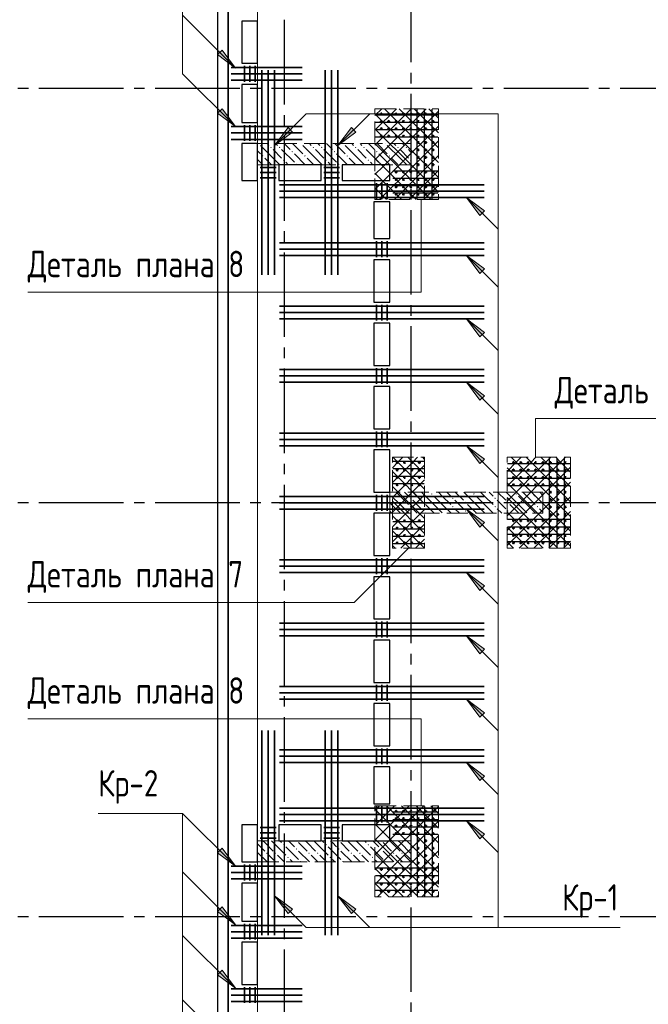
# Model space of a CAD drawing. Header units: millimetres. Extents: x 0 to 43617, y 0 to 59400.
# Tile 25 of 31: x 5422 to 11371, y 41503 to 50823. Entities that reach past the tile are written whole.
import ezdxf

# ---------------------------------------------------------------- set-up
doc = ezdxf.new("R2010")
doc.units = ezdxf.units.MM
doc.linetypes.add('______2', pattern=[270, 200, -70])
doc.linetypes.add('______5', pattern=[1100, 800, -100, 100, -100])
for name, color, linetype, lineweight in [('S1 Стержни арматуры фон', 7, 'Continuous', 25), ('Standard', 7, 'Continuous', 25), ('Вспомогательная арматура', 7, 'Continuous', 25), ('ЖБ Пилон', 180, 'Continuous', 25), ('Оси', 40, '______5', 18), ('Позиционная метка номер позиции', 7, 'Continuous', 13), ('Поперечная арматура', 7, 'Continuous', 25), ('Поперечное армирование AW фон', 7, 'Continuous', 25), ('Примечания', 7, 'Continuous', 25)]:
    doc.layers.add(name, color=color, linetype=linetype, lineweight=lineweight)
doc.layers.add('ЖБ Перекрытие верхний уровень', color=7, linetype='Continuous', lineweight=25, true_color=0xe0e0ff)
doc.styles.add('GOST 2.304-81', font='txt')

msp = doc.modelspace()

# ---------------------------------------------------------------- hatches: boundary and pattern name
at = {"layer": 'ЖБ Пилон', "linetype": 'Continuous', "lineweight": 18, "transparency": 33554687}
for points in [[(7684.3, 49650), (7681, 49646.6), (7677.6, 49650)], [(7794.5, 49613.1), (7801, 49619.6), (7807.5, 49613.1), (7801, 49606.6)], [(7874.5, 49613.1), (7881, 49619.6), (7887.5, 49613.1), (7881, 49606.6)], [(8084.3, 49650), (8081, 49646.6), (8077.6, 49650)], [(8194.5, 49613.1), (8201, 49619.6), (8207.5, 49613.1), (8201, 49606.6)], [(8274.5, 49613.1), (8281, 49619.6), (8287.5, 49613.1), (8281, 49606.6)], [(8484.3, 49650), (8481, 49646.6), (8477.6, 49650)], [(8594.5, 49613.1), (8601, 49619.6), (8607.5, 49613.1), (8601, 49606.6)], [(8674.5, 49613.1), (8681, 49619.6), (8687.5, 49613.1), (8681, 49606.6)], [(8884.3, 49650), (8881, 49646.6), (8877.6, 49650)], [(8994.5, 49613.1), (9001, 49619.6), (9007.5, 49613.1), (9001, 49606.6)], [(9074.5, 49613.1), (9081, 49619.6), (9087.5, 49613.1), (9081, 49606.6)], [(7714.5, 49533.1), (7721, 49539.6), (7727.5, 49533.1), (7721, 49526.6)], [(7914.5, 49493.1), (7921, 49499.6), (7927.5, 49493.1), (7921, 49486.6)], [(7994.5, 49573.1), (8001, 49579.6), (8007.5, 49573.1), (8001, 49566.6)], [(8114.5, 49533.1), (8121, 49539.6), (8127.5, 49533.1), (8121, 49526.6)], [(8314.5, 49493.1), (8321, 49499.6), (8327.5, 49493.1), (8321, 49486.6)], [(8394.5, 49573.1), (8401, 49579.6), (8407.5, 49573.1), (8401, 49566.6)], [(8514.5, 49533.1), (8521, 49539.6), (8527.5, 49533.1), (8521, 49526.6)], [(8714.5, 49493.1), (8721, 49499.6), (8727.5, 49493.1), (8721, 49486.6)], [(8794.5, 49573.1), (8801, 49579.6), (8807.5, 49573.1), (8801, 49566.6)], [(8914.5, 49533.1), (8921, 49539.6), (8927.5, 49533.1), (8921, 49526.6)], [(9114.5, 49493.1), (9121, 49499.6), (9124, 49496.6), (9124, 49489.7), (9121, 49486.6)], [(8034.5, 49453.1), (8041, 49459.6), (8047.4, 49453.1), (8044.3, 49450), (8037.6, 49450)], [(8434.5, 49453.1), (8441, 49459.6), (8447.4, 49453.1), (8444.3, 49450), (8437.6, 49450)], [(8834.5, 49453.1), (8841, 49459.6), (8847.4, 49453.1), (8844.3, 49450), (8837.6, 49450)], [(8924, 46336.6), (8927.5, 46333.1), (8924, 46329.7)], [(9314.5, 46333.1), (9321, 46339.6), (9327.5, 46333.1), (9321, 46326.6)], [(9714.5, 46333.1), (9721, 46339.6), (9727.5, 46333.1), (9721, 46326.6)], [(10114.5, 46333.1), (10121, 46339.6), (10127.5, 46333.1), (10121, 46326.6)], [(9114.5, 46293.1), (9121, 46299.6), (9127.5, 46293.1), (9121, 46286.6)], [(9234.5, 46253.1), (9241, 46259.6), (9247.4, 46253.1), (9241, 46246.6)], [(9514.5, 46293.1), (9521, 46299.6), (9527.5, 46293.1), (9521, 46286.6)], [(9634.5, 46253.1), (9641, 46259.6), (9647.4, 46253.1), (9641, 46246.6)], [(9914.5, 46293.1), (9921, 46299.6), (9927.5, 46293.1), (9921, 46286.6)], [(10034.5, 46253.1), (10041, 46259.6), (10047.4, 46253.1), (10041, 46246.6)], [(10314.5, 46293.1), (10321, 46299.6), (10327.5, 46293.1), (10321, 46286.6)], [(9114.5, 46213.1), (9121, 46219.6), (9127.5, 46213.1), (9121, 46206.6)], [(9234.5, 46173.1), (9241, 46179.6), (9247.4, 46173.1), (9241, 46166.6)], [(9514.5, 46213.1), (9521, 46219.6), (9527.5, 46213.1), (9521, 46206.6)], [(9634.5, 46173.1), (9641, 46179.6), (9647.4, 46173.1), (9641, 46166.6)], [(9914.5, 46213.1), (9921, 46219.6), (9927.5, 46213.1), (9921, 46206.6)], [(10034.5, 46173.1), (10041, 46179.6), (10047.4, 46173.1), (10041, 46166.6)], [(10314.5, 46213.1), (10321, 46219.6), (10327.5, 46213.1), (10321, 46206.6)], [(7914.5, 43013.1), (7921, 43019.6), (7927.5, 43013.1), (7921, 43006.6)], [(8034.5, 42973.1), (8041, 42979.6), (8047.4, 42973.1), (8041, 42966.6)], [(8044.3, 43050), (8041, 43046.6), (8037.6, 43050)], [(8314.5, 43013.1), (8321, 43019.6), (8327.5, 43013.1), (8321, 43006.6)], [(8434.5, 42973.1), (8441, 42979.6), (8447.4, 42973.1), (8441, 42966.6)], [(8444.3, 43050), (8441, 43046.6), (8437.6, 43050)], [(8714.5, 43013.1), (8721, 43019.6), (8727.5, 43013.1), (8721, 43006.6)], [(8834.5, 42973.1), (8841, 42979.6), (8847.4, 42973.1), (8841, 42966.6)], [(8844.3, 43050), (8841, 43046.6), (8837.6, 43050)], [(9114.5, 43013.1), (9121, 43019.6), (9124, 43016.6), (9124, 43009.7), (9121, 43006.6)], [(7754.5, 42933.1), (7760.9, 42939.6), (7767.4, 42933.1), (7760.9, 42926.6)], [(7834.5, 42933.1), (7841, 42939.6), (7847.4, 42933.1), (7841, 42926.6)], [(7954.5, 42893.1), (7960.9, 42899.6), (7967.4, 42893.1), (7960.9, 42886.6)], [(8154.5, 42933.1), (8160.9, 42939.6), (8167.4, 42933.1), (8160.9, 42926.6)], [(8234.5, 42933.1), (8241, 42939.6), (8247.4, 42933.1), (8241, 42926.6)], [(8354.5, 42893.1), (8360.9, 42899.6), (8367.4, 42893.1), (8360.9, 42886.6)], [(8554.5, 42933.1), (8560.9, 42939.6), (8567.4, 42933.1), (8560.9, 42926.6)], [(8634.5, 42933.1), (8641, 42939.6), (8647.4, 42933.1), (8641, 42926.6)], [(8754.5, 42893.1), (8760.9, 42899.6), (8767.4, 42893.1), (8760.9, 42886.6)], [(8954.5, 42933.1), (8960.9, 42939.6), (8967.4, 42933.1), (8960.9, 42926.6)], [(9034.5, 42933.1), (9041, 42939.6), (9047.4, 42933.1), (9041, 42926.6)], [(7674.5, 42853.1), (7681, 42859.6), (7687.5, 42853.1), (7684.3, 42850), (7677.6, 42850)], [(8074.5, 42853.1), (8081, 42859.6), (8087.5, 42853.1), (8084.3, 42850), (8077.6, 42850)], [(8474.5, 42853.1), (8481, 42859.6), (8487.5, 42853.1), (8484.3, 42850), (8477.6, 42850)], [(8874.5, 42853.1), (8881, 42859.6), (8887.5, 42853.1), (8884.3, 42850), (8877.6, 42850)]]:
    msp.add_hatch(color=7, dxfattribs=at).paths.add_polyline_path(points, flags=16)
at = {"layer": 'Позиционная метка номер позиции', "linetype": 'Continuous', "lineweight": 13, "transparency": 33554687}
for points in [[(7336.9, 50534.7), (7464.2, 50365), (7294.5, 50492.3)], [(7336.9, 49979.7), (7464.2, 49810), (7294.5, 49937.3)], [(7336.9, 49979.7), (7464.2, 49810), (7294.5, 49937.3)], [(8003.7, 49758.8), (7834, 49631.5), (7961.3, 49801.2)], [(8003.7, 49758.8), (7834, 49631.5), (7961.3, 49801.2)], [(8603.7, 49758.8), (8434, 49631.5), (8561.3, 49801.2)], [(9777.8, 48970.3), (9650.5, 49140), (9820.2, 49012.7)], [(9777.8, 48420.3), (9650.5, 48590), (9820.2, 48462.7)], [(9777.8, 47820.3), (9650.5, 47990), (9820.2, 47862.7)], [(9777.8, 47220.3), (9650.5, 47390), (9820.2, 47262.7)], [(9777.8, 46620.3), (9650.5, 46790), (9820.2, 46662.7)], [(9777.8, 46020.3), (9650.5, 46190), (9820.2, 46062.7)], [(9777.8, 45420.3), (9650.5, 45590), (9820.2, 45462.7)], [(9777.8, 44820.3), (9650.5, 44990), (9820.2, 44862.7)], [(9777.8, 44220.3), (9650.5, 44390), (9820.2, 44262.7)], [(9777.8, 43620.3), (9650.5, 43790), (9820.2, 43662.7)], [(9777.8, 43070.3), (9650.5, 43240), (9820.2, 43112.7)], [(9777.8, 43070.3), (9650.5, 43240), (9820.2, 43112.7)], [(7336.9, 42979.7), (7464.2, 42810), (7294.5, 42937.3)], [(7961.3, 42360.5), (7834, 42530.2), (8003.7, 42402.9)], [(7961.3, 42360.5), (7834, 42530.2), (8003.7, 42402.9)], [(8561.3, 42360.5), (8434, 42530.2), (8603.7, 42402.9)], [(7336.9, 42424.7), (7464.2, 42255), (7294.5, 42382.3)], [(7336.9, 41824.7), (7464.2, 41655), (7294.5, 41782.3)]]:
    msp.add_hatch(color=7, dxfattribs=at).paths.add_polyline_path(points, flags=16)

# ---------------------------------------------------------------- linework, layer by layer
at = {"layer": 'S1 Стержни арматуры фон', "color": 7, "linetype": 'Continuous', "lineweight": 35, "transparency": 33554687}
for p, q in [((7424.1, 50370), (8096.1, 50370)), ((7714, 50344), (7714, 48406)), ((7714, 50344), (7714, 48406)), ((7774, 50344), (7774, 48406)), ((7774, 50344), (7774, 48406)), ((7834, 50344), (7834, 48406)), ((7834, 50344), (7834, 48406)), ((8314, 50344), (8314, 48406)), ((8314, 50344), (8314, 48406)), ((8374, 50344), (8374, 48406)), ((8374, 50344), (8374, 48406)), ((8434, 50344), (8434, 48406)), ((8434, 50344), (8434, 48406)), ((7424.1, 50310), (8096.1, 50310)), ((7424.1, 50250), (8096.1, 50250)), ((7424.1, 49810), (8096.1, 49810)), ((7424.1, 49750), (8096.1, 49750)), ((7424.1, 49690), (8096.1, 49690)), ((7880, 49260), (9818, 49260)), ((7880, 49260), (9818, 49260)), ((7880, 49200), (9818, 49200)), ((7880, 49200), (9818, 49200)), ((7880, 49140), (9818, 49140)), ((7880, 49140), (9818, 49140)), ((7880, 48710), (9818, 48710)), ((7880, 48710), (9818, 48710)), ((7880, 48650), (9818, 48650)), ((7880, 48650), (9818, 48650)), ((7880, 48590), (9818, 48590)), ((7880, 48590), (9818, 48590)), ((7880, 48110), (9818, 48110)), ((7880, 48110), (9818, 48110)), ((7880, 48050), (9818, 48050)), ((7880, 48050), (9818, 48050)), ((7880, 47990), (9818, 47990)), ((7880, 47990), (9818, 47990)), ((7880, 47510), (9818, 47510)), ((7880, 47510), (9818, 47510)), ((7880, 47450), (9818, 47450)), ((7880, 47450), (9818, 47450)), ((7880, 47390), (9818, 47390)), ((7880, 47390), (9818, 47390)), ((7880, 46910), (9818, 46910)), ((7880, 46910), (9818, 46910)), ((7880, 46850), (9818, 46850)), ((7880, 46850), (9818, 46850)), ((7880, 46790), (9818, 46790)), ((7880, 46790), (9818, 46790)), ((7880, 46310), (9818, 46310)), ((7880, 46310), (9818, 46310)), ((7880, 46250), (9818, 46250)), ((7880, 46250), (9818, 46250)), ((7880, 46190), (9818, 46190)), ((7880, 46190), (9818, 46190)), ((7880, 45710), (9818, 45710)), ((7880, 45710), (9818, 45710)), ((7880, 45650), (9818, 45650)), ((7880, 45650), (9818, 45650)), ((7880, 45590), (9818, 45590)), ((7880, 45590), (9818, 45590)), ((7880, 45110), (9818, 45110)), ((7880, 45110), (9818, 45110)), ((7880, 45050), (9818, 45050)), ((7880, 45050), (9818, 45050)), ((7880, 44990), (9818, 44990)), ((7880, 44990), (9818, 44990)), ((7880, 44510), (9818, 44510)), ((7880, 44510), (9818, 44510)), ((7880, 44450), (9818, 44450)), ((7880, 44450), (9818, 44450)), ((7880, 44390), (9818, 44390)), ((7880, 44390), (9818, 44390)), ((7714, 44094), (7714, 42156)), ((7714, 44094), (7714, 42156)), ((7774, 44094), (7774, 42156)), ((7774, 44094), (7774, 42156)), ((7834, 44094), (7834, 42156)), ((7834, 44094), (7834, 42156)), ((8314, 44094), (8314, 42156)), ((8314, 44094), (8314, 42156)), ((8374, 44094), (8374, 42156)), ((8374, 44094), (8374, 42156)), ((8434, 44094), (8434, 42156)), ((8434, 44094), (8434, 42156)), ((7880, 43910), (9818, 43910)), ((7880, 43910), (9818, 43910)), ((7880, 43850), (9818, 43850)), ((7880, 43850), (9818, 43850)), ((7880, 43790), (9818, 43790)), ((7880, 43790), (9818, 43790)), ((7880, 43360), (9818, 43360)), ((7880, 43360), (9818, 43360)), ((7880, 43300), (9818, 43300)), ((7880, 43300), (9818, 43300)), ((7880, 43240), (9818, 43240)), ((7880, 43240), (9818, 43240)), ((7424.1, 42810), (8096.1, 42810)), ((7424.1, 42750), (8096.1, 42750)), ((7424.1, 42690), (8096.1, 42690)), ((7424.1, 42250), (8096.1, 42250)), ((7424.1, 42190), (8096.1, 42190)), ((7424.1, 42130), (8096.1, 42130)), ((7424.1, 41650), (8096.1, 41650)), ((7424.1, 41590), (8096.1, 41590)), ((7424.1, 41530), (8096.1, 41530))]:
    msp.add_line(p, q, dxfattribs=at)
at = {"layer": 'Standard', "color": 7, "linetype": 'Continuous', "lineweight": 25, "transparency": 33554687}
for p, q in [((7394, 28680), (7394, 57220)), ((7524, 50810), (7524, 50410)), ((7674, 50810), (7524, 50810)), ((7674, 50410), (7674, 50810)), ((7524, 50410), (7674, 50410)), ((7524, 50210), (7524, 49850)), ((7674, 50210), (7524, 50210)), ((7674, 49850), (7674, 50210)), ((7524, 49850), (7674, 49850)), ((7524, 49650), (7524, 49300)), ((7674, 49650), (7524, 49650)), ((7674, 49300), (7674, 49650)), ((7874, 49450), (7874, 49300)), ((8274, 49450), (7874, 49450)), ((8274, 49300), (8274, 49450)), ((8474, 49450), (8474, 49300)), ((8924, 49450), (8474, 49450)), ((8924, 49300), (8924, 49450)), ((7524, 49300), (7674, 49300)), ((7874, 49300), (8274, 49300)), ((8474, 49300), (8924, 49300)), ((8774, 49100), (8774, 48750)), ((8924, 49100), (8774, 49100)), ((8924, 48750), (8924, 49100)), ((8774, 48750), (8924, 48750)), ((8774, 48550), (8774, 48150)), ((8924, 48550), (8774, 48550)), ((8924, 48150), (8924, 48550)), ((8774, 48150), (8924, 48150)), ((8774, 47950), (8774, 47550)), ((8924, 47950), (8774, 47950)), ((8924, 47550), (8924, 47950)), ((8774, 47550), (8924, 47550)), ((8774, 47350), (8774, 46950)), ((8924, 47350), (8774, 47350)), ((8924, 46950), (8924, 47350)), ((8774, 46950), (8924, 46950)), ((8774, 46750), (8774, 46350)), ((8924, 46750), (8774, 46750)), ((8924, 46350), (8924, 46750)), ((8774, 46350), (8924, 46350)), ((8774, 46150), (8774, 45750)), ((8924, 46150), (8774, 46150)), ((8924, 45750), (8924, 46150)), ((8774, 45750), (8924, 45750)), ((8774, 45550), (8774, 45150)), ((8924, 45550), (8774, 45550)), ((8924, 45150), (8924, 45550)), ((8774, 45150), (8924, 45150)), ((8774, 44950), (8774, 44550)), ((8924, 44950), (8774, 44950)), ((8924, 44550), (8924, 44950)), ((8774, 44550), (8924, 44550)), ((8774, 44350), (8774, 43950)), ((8924, 44350), (8774, 44350)), ((8924, 43950), (8924, 44350)), ((8774, 43950), (8924, 43950)), ((8774, 43750), (8774, 43400)), ((8924, 43750), (8774, 43750)), ((8924, 43400), (8924, 43750)), ((8774, 43400), (8924, 43400)), ((7524, 43200), (7524, 42850)), ((7674, 43200), (7524, 43200)), ((7674, 42850), (7674, 43200)), ((7874, 43200), (7874, 43050)), ((8274, 43200), (7874, 43200)), ((8274, 43050), (8274, 43200)), ((8474, 43200), (8474, 43050)), ((8924, 43200), (8474, 43200)), ((8924, 43050), (8924, 43200)), ((7874, 43050), (8274, 43050)), ((8474, 43050), (8924, 43050)), ((7524, 42850), (7674, 42850)), ((7524, 42650), (7524, 42290)), ((7674, 42650), (7524, 42650)), ((7674, 42290), (7674, 42650)), ((7524, 42290), (7674, 42290)), ((7524, 42090), (7524, 41690)), ((7674, 42090), (7524, 42090)), ((7674, 41690), (7674, 42090)), ((7524, 41690), (7674, 41690))]:
    msp.add_line(p, q, dxfattribs=at)
at = {"layer": 'Standard', "color": 254, "linetype": 'Continuous', "lineweight": 25, "true_color": 0xc4c4ff, "transparency": 33554687}
msp.add_lwpolyline([(7294, 10000), (33174, 10000), (33174, 57320), (7294, 57320), (7294, 10000)], dxfattribs=at)
at = {"layer": 'Standard', "color": 7, "linetype": 'Continuous', "lineweight": 25, "transparency": 33554687}
msp.add_lwpolyline([(7394, 10100), (33074, 10100), (33074, 57220), (7394, 57220), (7394, 10100)], dxfattribs=at)
at = {"layer": 'Standard', "color": 7, "linetype": 'Continuous', "lineweight": 13, "transparency": 33554687}
msp.add_lwpolyline([(7674, 10379.8), (33074, 10379.8), (33074, 57220), (7674, 57220), (7674, 10379.8)], dxfattribs=at)
at = {"layer": 'Вспомогательная арматура', "color": 7, "linetype": 'Continuous', "lineweight": 25, "transparency": 33554687}
for p, q in [((9184, 49125), (9184, 49975)), ((9254, 49125), (9254, 49975)), ((9324, 49125), (9324, 49975)), ((9379, 49920), (8789, 49920)), ((9379, 49850), (8789, 49850)), ((9379, 49780), (8789, 49780)), ((9379, 49710), (8789, 49710)), ((9379, 49390), (8954, 49390)), ((9379, 49320), (8954, 49320)), ((9379, 49250), (8954, 49250)), ((9379, 49180), (8954, 49180)), ((9249, 46640), (8954, 46640)), ((10629, 46620), (10039, 46620)), ((10434, 46675), (10434, 45825)), ((10504, 46675), (10504, 45825)), ((10574, 46675), (10574, 45825)), ((9249, 46570), (8954, 46570)), ((10629, 46550), (10039, 46550)), ((9249, 46500), (8954, 46500)), ((9249, 46430), (8954, 46430)), ((10629, 46480), (10039, 46480)), ((10629, 46410), (10039, 46410)), ((9249, 46070), (8954, 46070)), ((10629, 46090), (10039, 46090)), ((9249, 46000), (8954, 46000)), ((10629, 46020), (10039, 46020)), ((10629, 45950), (10039, 45950)), ((9249, 45930), (8954, 45930)), ((9249, 45860), (8954, 45860)), ((10629, 45880), (10039, 45880)), ((9184, 43375), (9184, 42525)), ((9254, 43375), (9254, 42525)), ((9324, 43375), (9324, 42525)), ((9379, 43320), (8954, 43320)), ((9379, 43250), (8954, 43250)), ((9379, 43180), (8954, 43180)), ((9379, 43110), (8954, 43110)), ((9379, 42790), (8789, 42790)), ((9379, 42720), (8789, 42720)), ((9379, 42650), (8789, 42650)), ((9379, 42580), (8789, 42580))]:
    msp.add_line(p, q, dxfattribs=at)
at = {"layer": 'ЖБ Перекрытие верхний уровень', "color": 7, "linetype": 'Continuous', "lineweight": 18, "transparency": 33554687}
for p, q in [((7394, 57220), (7394, 28680)), ((7524, 50810), (7674, 50810)), ((7524, 50410), (7524, 50810)), ((7674, 50810), (7674, 50410)), ((7674, 50410), (7524, 50410)), ((7524, 49850), (7524, 50210)), ((7524, 50210), (7674, 50210)), ((7674, 50210), (7674, 49850)), ((7674, 49850), (7524, 49850)), ((7524, 49300), (7524, 49650)), ((7524, 49650), (7674, 49650)), ((7674, 49650), (7674, 49300)), ((7874, 49300), (7874, 49450)), ((7874, 49450), (8274, 49450)), ((8274, 49450), (8274, 49300)), ((8474, 49300), (8474, 49450)), ((8474, 49450), (8924, 49450)), ((8924, 49450), (8924, 49300)), ((7674, 49300), (7524, 49300)), ((8274, 49300), (7874, 49300)), ((8924, 49300), (8474, 49300)), ((8774, 48750), (8774, 49100)), ((8774, 49100), (8924, 49100)), ((8924, 49100), (8924, 48750)), ((8924, 48750), (8774, 48750)), ((8774, 48150), (8774, 48550)), ((8774, 48550), (8924, 48550)), ((8924, 48550), (8924, 48150)), ((8924, 48150), (8774, 48150)), ((8774, 47950), (8924, 47950)), ((8774, 47550), (8774, 47950)), ((8924, 47950), (8924, 47550)), ((8924, 47550), (8774, 47550)), ((8774, 46950), (8774, 47350)), ((8774, 47350), (8924, 47350)), ((8924, 47350), (8924, 46950)), ((8924, 46950), (8774, 46950)), ((8774, 46350), (8774, 46750)), ((8774, 46750), (8924, 46750)), ((8924, 46750), (8924, 46350)), ((8924, 46350), (8774, 46350)), ((8774, 45750), (8774, 46150)), ((8774, 46150), (8924, 46150)), ((8924, 46150), (8924, 45750)), ((8924, 45750), (8774, 45750)), ((8774, 45150), (8774, 45550)), ((8774, 45550), (8924, 45550)), ((8924, 45550), (8924, 45150)), ((8924, 45150), (8774, 45150)), ((8774, 44550), (8774, 44950)), ((8774, 44950), (8924, 44950)), ((8924, 44950), (8924, 44550)), ((8924, 44550), (8774, 44550)), ((8774, 44350), (8924, 44350)), ((8774, 43950), (8774, 44350)), ((8924, 44350), (8924, 43950)), ((8924, 43950), (8774, 43950)), ((8774, 43750), (8924, 43750)), ((8774, 43400), (8774, 43750)), ((8924, 43750), (8924, 43400)), ((8924, 43400), (8774, 43400)), ((7524, 42850), (7524, 43200)), ((7524, 43200), (7674, 43200)), ((7674, 43200), (7674, 42850)), ((7874, 43050), (7874, 43200)), ((7874, 43200), (8274, 43200)), ((8274, 43200), (8274, 43050)), ((8474, 43050), (8474, 43200)), ((8474, 43200), (8924, 43200)), ((8924, 43200), (8924, 43050)), ((8274, 43050), (7874, 43050)), ((8924, 43050), (8474, 43050)), ((7674, 42850), (7524, 42850)), ((7524, 42290), (7524, 42650)), ((7524, 42650), (7674, 42650)), ((7674, 42650), (7674, 42290)), ((7674, 42290), (7524, 42290)), ((7524, 41690), (7524, 42090)), ((7524, 42090), (7674, 42090)), ((7674, 42090), (7674, 41690)), ((7674, 41690), (7524, 41690))]:
    msp.add_line(p, q, dxfattribs=at)
at = {"layer": 'ЖБ Пилон', "color": 253, "linetype": '______2', "lineweight": 13, "true_color": 0xa0a0a0, "transparency": 33554687}
for p, q in [((9124, 49650), (7674, 49650)), ((7674, 49650), (7674, 49450)), ((9124, 49450), (9124, 49650)), ((7674, 49450), (9124, 49450)), ((10374, 46350), (8924, 46350)), ((8924, 46350), (8924, 46150)), ((10374, 46150), (10374, 46350)), ((8924, 46150), (10374, 46150)), ((9124, 43050), (7674, 43050)), ((7674, 43050), (7674, 42850)), ((9124, 42850), (9124, 43050)), ((7674, 42850), (9124, 42850))]:
    msp.add_line(p, q, dxfattribs=at)
at = {"layer": 'ЖБ Пилон', "color": 9, "linetype": 'Continuous', "lineweight": 18, "true_color": 0xc7c7c7, "transparency": 33554687}
for p, q in [((7821, 49513.1), (7701, 49633.1)), ((7764.1, 49650), (7781, 49633.1)), ((7821, 49593.1), (7901, 49513.1)), ((7860.9, 49633.1), (7844.1, 49650)), ((7901, 49593.1), (8021, 49473.1)), ((7924.1, 49650), (7981, 49593.1)), ((8004.1, 49650), (8101, 49553.1)), ((8221, 49513.1), (8101, 49633.1)), ((8164.1, 49650), (8181, 49633.1)), ((8221, 49593.1), (8301, 49513.1)), ((8260.9, 49633.1), (8244.1, 49650)), ((8301, 49593.1), (8421, 49473.1)), ((8324.1, 49650), (8381, 49593.1)), ((8404.1, 49650), (8501, 49553.1)), ((8621, 49513.1), (8501, 49633.1)), ((8564.1, 49650), (8581, 49633.1)), ((8621, 49593.1), (8701, 49513.1)), ((8660.9, 49633.1), (8644.1, 49650)), ((8701, 49593.1), (8821, 49473.1)), ((8724.1, 49650), (8781, 49593.1)), ((8804.1, 49650), (8901, 49553.1)), ((9021, 49513.1), (8901, 49633.1)), ((8964.1, 49650), (8981, 49633.1)), ((9021, 49593.1), (9101, 49513.1)), ((9060.9, 49633.1), (9044.1, 49650)), ((9101, 49593.1), (9124, 49570.1)), ((7674, 49580.1), (7701, 49553.1)), ((7724.1, 49450), (7674, 49500.1)), ((7741, 49513.1), (7804.1, 49450)), ((7821, 49513.1), (7884.1, 49450)), ((8124.1, 49450), (8021, 49553.1)), ((8141, 49513.1), (8204.1, 49450)), ((8221, 49513.1), (8284.1, 49450)), ((8524.1, 49450), (8421, 49553.1)), ((8541, 49513.1), (8604.1, 49450)), ((8621, 49513.1), (8684.1, 49450)), ((8924.1, 49450), (8821, 49553.1)), ((8941, 49513.1), (9004.1, 49450)), ((9021, 49513.1), (9084.1, 49450)), ((7964.1, 49450), (7941, 49473.1)), ((8364.1, 49450), (8341, 49473.1)), ((8764.1, 49450), (8741, 49473.1)), ((9021, 46313.1), (8984.1, 46350)), ((9064.1, 46350), (9101, 46313.1)), ((9144.1, 46350), (9221, 46273.1)), ((9341, 46233.1), (9224.1, 46350)), ((9421, 46313.1), (9384.1, 46350)), ((9464.1, 46350), (9501, 46313.1)), ((9544.1, 46350), (9621, 46273.1)), ((9741, 46233.1), (9624.1, 46350)), ((9821, 46313.1), (9784.1, 46350)), ((9864.1, 46350), (9901, 46313.1)), ((9944.1, 46350), (10021, 46273.1)), ((10141, 46233.1), (10024.1, 46350)), ((10221, 46313.1), (10184.1, 46350)), ((10264.1, 46350), (10301, 46313.1)), ((10344.1, 46350), (10374, 46320.1)), ((8941, 46233.1), (8924, 46250.1)), ((8941, 46313.1), (9021, 46233.1)), ((8941, 46233.1), (9021, 46153.1)), ((9021, 46313.1), (9101, 46233.1)), ((9021, 46233.1), (9104.1, 46150)), ((9181, 46233.1), (9141, 46273.1)), ((9221, 46193.1), (9181, 46233.1)), ((9260.9, 46233.1), (9341, 46153.1)), ((9341, 46313.1), (9421, 46233.1)), ((9341, 46233.1), (9421, 46153.1)), ((9421, 46313.1), (9501, 46233.1)), ((9421, 46233.1), (9504.1, 46150)), ((9581, 46233.1), (9541, 46273.1)), ((9621, 46193.1), (9581, 46233.1)), ((9660.9, 46233.1), (9741, 46153.1)), ((9741, 46313.1), (9821, 46233.1)), ((9741, 46233.1), (9821, 46153.1)), ((9821, 46313.1), (9901, 46233.1)), ((9821, 46233.1), (9904.1, 46150)), ((9981, 46233.1), (9941, 46273.1)), ((10021, 46193.1), (9981, 46233.1)), ((10060.9, 46233.1), (10141, 46153.1)), ((10141, 46313.1), (10221, 46233.1)), ((10141, 46233.1), (10221, 46153.1)), ((10221, 46313.1), (10301, 46233.1)), ((10221, 46233.1), (10304.1, 46150)), ((10374, 46240.1), (10341, 46273.1)), ((8924, 46170.1), (8941, 46153.1)), ((9141, 46193.1), (9184.1, 46150)), ((9260.9, 46153.1), (9264.1, 46150)), ((9541, 46193.1), (9584.1, 46150)), ((9660.9, 46153.1), (9664.1, 46150)), ((9941, 46193.1), (9984.1, 46150)), ((10060.9, 46153.1), (10064.1, 46150)), ((10341, 46193.1), (10374, 46160.1)), ((7674, 43020.1), (7741, 42953.1)), ((7741, 43033.1), (7724.1, 43050)), ((7741, 43033.1), (7821, 42953.1)), ((7804.1, 43050), (7821, 43033.1)), ((7821, 43033.1), (7941, 42913.1)), ((7884.1, 43050), (7901, 43033.1)), ((7941, 42993.1), (8060.9, 42873.1)), ((7981, 43033.1), (7964.1, 43050)), ((8021, 42993.1), (7981, 43033.1)), ((8060.9, 43033.1), (8141, 42953.1)), ((8141, 43033.1), (8124.1, 43050)), ((8141, 43033.1), (8221, 42953.1)), ((8204.1, 43050), (8221, 43033.1)), ((8221, 43033.1), (8341, 42913.1)), ((8284.1, 43050), (8301, 43033.1)), ((8341, 42993.1), (8460.9, 42873.1)), ((8381, 43033.1), (8364.1, 43050)), ((8421, 42993.1), (8381, 43033.1)), ((8460.9, 43033.1), (8541, 42953.1)), ((8541, 43033.1), (8524.1, 43050)), ((8541, 43033.1), (8621, 42953.1)), ((8604.1, 43050), (8621, 43033.1)), ((8621, 43033.1), (8741, 42913.1)), ((8684.1, 43050), (8701, 43033.1)), ((8741, 42993.1), (8860.9, 42873.1)), ((8781, 43033.1), (8764.1, 43050)), ((8821, 42993.1), (8781, 43033.1)), ((8860.9, 43033.1), (8941, 42953.1)), ((8941, 43033.1), (8924.1, 43050)), ((8941, 43033.1), (9021, 42953.1)), ((9004.1, 43050), (9021, 43033.1)), ((9021, 43033.1), (9124, 42930.1)), ((9084.1, 43050), (9101, 43033.1)), ((7674, 42940.1), (7764.1, 42850)), ((7821, 42873.1), (7781, 42913.1)), ((7844.1, 42850), (7821, 42873.1)), ((7860.9, 42913.1), (7924.1, 42850)), ((7981, 42873.1), (8004.1, 42850)), ((8060.9, 42953.1), (8164.1, 42850)), ((8221, 42873.1), (8181, 42913.1)), ((8244.1, 42850), (8221, 42873.1)), ((8260.9, 42913.1), (8324.1, 42850)), ((8381, 42873.1), (8404.1, 42850)), ((8460.9, 42953.1), (8564.1, 42850)), ((8621, 42873.1), (8581, 42913.1)), ((8644.1, 42850), (8621, 42873.1)), ((8660.9, 42913.1), (8724.1, 42850)), ((8781, 42873.1), (8804.1, 42850)), ((8860.9, 42953.1), (8964.1, 42850)), ((9021, 42873.1), (8981, 42913.1)), ((9044.1, 42850), (9021, 42873.1)), ((9060.9, 42913.1), (9124, 42850.1))]:
    msp.add_line(p, q, dxfattribs=at)
at = {"layer": 'Оси', "color": 8, "linetype": '______5', "lineweight": -3, "transparency": 33554687}
for p, q in [((9124, 57820), (9124, 7100)), ((7924, 57420), (7924, 7100)), ((27304, 50170), (4600, 50170)), ((27304, 46250), (4600, 46250)), ((27304, 42330), (4600, 42330))]:
    msp.add_line(p, q, dxfattribs=at)
at = {"layer": 'Позиционная метка номер позиции', "color": 7, "linetype": 'Continuous', "lineweight": 13, "transparency": 33554687}
for p, q in [((7464.2, 50365), (6964.2, 50865)), ((7294.5, 50492.3), (7336.9, 50534.7)), ((7315.7, 50513.5), (7305.1, 50524.1)), ((7336.9, 50534.7), (7464.2, 50365)), ((7464.2, 50365), (7294.5, 50492.3)), ((7464.2, 50365), (7464.2, 50365)), ((7464.2, 50365), (7464.2, 50365)), ((7464.2, 50365), (7464.2, 50365)), ((7464.2, 49810), (6964.2, 50310)), ((7294.5, 49937.3), (7336.9, 49979.7)), ((7294.5, 49937.3), (7336.9, 49979.7)), ((7315.7, 49958.5), (7305.1, 49969.1)), ((7315.7, 49958.5), (7305.1, 49969.1)), ((7336.9, 49979.7), (7464.2, 49810)), ((7336.9, 49979.7), (7464.2, 49810)), ((7464.2, 49810), (7294.5, 49937.3)), ((7464.2, 49810), (7294.5, 49937.3)), ((7834, 49631.5), (8134, 49931.5)), ((8434, 49631.5), (8734, 49931.5)), ((7464.2, 49810), (7464.2, 49810)), ((7464.2, 49810), (7464.2, 49810)), ((7464.2, 49810), (7464.2, 49810)), ((7464.2, 49810), (7464.2, 49810)), ((7464.2, 49810), (7464.2, 49810)), ((7464.2, 49810), (7464.2, 49810)), ((7834, 49631.5), (7961.3, 49801.2)), ((7834, 49631.5), (7961.3, 49801.2)), ((7961.3, 49801.2), (8003.7, 49758.8)), ((7961.3, 49801.2), (8003.7, 49758.8)), ((7982.5, 49780), (7993.1, 49790.6)), ((7982.5, 49780), (7993.1, 49790.6)), ((8434, 49631.5), (8561.3, 49801.2)), ((8561.3, 49801.2), (8603.7, 49758.8)), ((8582.5, 49780), (8593.1, 49790.6)), ((8003.7, 49758.8), (7834, 49631.5)), ((8003.7, 49758.8), (7834, 49631.5)), ((8603.7, 49758.8), (8434, 49631.5)), ((7834, 49631.5), (7834, 49631.5)), ((7834, 49631.5), (7834, 49631.5)), ((7834, 49631.5), (7834, 49631.5)), ((7834, 49631.5), (7834, 49631.5)), ((7834, 49631.5), (7834, 49631.5)), ((7834, 49631.5), (7834, 49631.5)), ((8434, 49631.5), (8434, 49631.5)), ((8434, 49631.5), (8434, 49631.5)), ((8434, 49631.5), (8434, 49631.5)), ((9650.5, 49140), (9650.5, 49140)), ((9650.5, 49140), (9650.5, 49140)), ((9650.5, 49140), (9650.5, 49140)), ((9650.5, 49140), (9820.2, 49012.7)), ((9777.8, 48970.3), (9650.5, 49140)), ((9820.2, 49012.7), (9777.8, 48970.3)), ((9799, 48991.5), (9809.6, 48980.9)), ((9650.5, 48590), (9950.5, 48290)), ((9650.5, 48590), (9650.5, 48590)), ((9650.5, 48590), (9650.5, 48590)), ((9650.5, 48590), (9650.5, 48590)), ((9650.5, 48590), (9820.2, 48462.7)), ((9777.8, 48420.3), (9650.5, 48590)), ((9820.2, 48462.7), (9777.8, 48420.3)), ((9799, 48441.5), (9809.6, 48430.9)), ((9650.5, 47990), (9950.5, 47690)), ((9650.5, 47990), (9650.5, 47990)), ((9650.5, 47990), (9650.5, 47990)), ((9650.5, 47990), (9650.5, 47990)), ((9650.5, 47990), (9820.2, 47862.7)), ((9777.8, 47820.3), (9650.5, 47990)), ((9820.2, 47862.7), (9777.8, 47820.3)), ((9799, 47841.5), (9809.6, 47830.9)), ((9650.5, 47390), (9950.5, 47090)), ((9650.5, 47390), (9650.5, 47390)), ((9650.5, 47390), (9650.5, 47390)), ((9650.5, 47390), (9650.5, 47390)), ((9650.5, 47390), (9820.2, 47262.7)), ((9777.8, 47220.3), (9650.5, 47390)), ((9820.2, 47262.7), (9777.8, 47220.3)), ((9799, 47241.5), (9809.6, 47230.9)), ((9650.5, 46790), (9950.5, 46490)), ((9650.5, 46790), (9650.5, 46790)), ((9650.5, 46790), (9650.5, 46790)), ((9650.5, 46790), (9650.5, 46790)), ((9650.5, 46790), (9820.2, 46662.7)), ((9777.8, 46620.3), (9650.5, 46790)), ((9820.2, 46662.7), (9777.8, 46620.3)), ((9799, 46641.5), (9809.6, 46630.9)), ((9650.5, 46190), (9950.5, 45890)), ((9650.5, 46190), (9650.5, 46190)), ((9650.5, 46190), (9650.5, 46190)), ((9650.5, 46190), (9650.5, 46190)), ((9650.5, 46190), (9820.2, 46062.7)), ((9777.8, 46020.3), (9650.5, 46190)), ((9820.2, 46062.7), (9777.8, 46020.3)), ((9799, 46041.5), (9809.6, 46030.9)), ((9650.5, 45590), (9950.5, 45290)), ((9650.5, 45590), (9650.5, 45590)), ((9650.5, 45590), (9650.5, 45590)), ((9650.5, 45590), (9650.5, 45590)), ((9650.5, 45590), (9820.2, 45462.7)), ((9777.8, 45420.3), (9650.5, 45590)), ((9820.2, 45462.7), (9777.8, 45420.3)), ((9799, 45441.5), (9809.6, 45430.9)), ((9650.5, 44990), (9950.5, 44690)), ((9650.5, 44990), (9650.5, 44990)), ((9650.5, 44990), (9650.5, 44990)), ((9650.5, 44990), (9650.5, 44990)), ((9650.5, 44990), (9820.2, 44862.7)), ((9777.8, 44820.3), (9650.5, 44990)), ((9820.2, 44862.7), (9777.8, 44820.3)), ((9799, 44841.5), (9809.6, 44830.9)), ((9650.5, 44390), (9950.5, 44090)), ((9650.5, 44390), (9650.5, 44390)), ((9650.5, 44390), (9650.5, 44390)), ((9650.5, 44390), (9650.5, 44390)), ((9650.5, 44390), (9820.2, 44262.7)), ((9777.8, 44220.3), (9650.5, 44390)), ((9820.2, 44262.7), (9777.8, 44220.3)), ((9799, 44241.5), (9809.6, 44230.9)), ((9650.5, 43790), (9950.5, 43490)), ((9650.5, 43790), (9650.5, 43790)), ((9650.5, 43790), (9650.5, 43790)), ((9650.5, 43790), (9650.5, 43790)), ((9650.5, 43790), (9820.2, 43662.7)), ((9777.8, 43620.3), (9650.5, 43790)), ((9820.2, 43662.7), (9777.8, 43620.3)), ((9799, 43641.5), (9809.6, 43630.9)), ((9650.5, 43240), (9650.5, 43240)), ((9650.5, 43240), (9650.5, 43240)), ((9650.5, 43240), (9650.5, 43240)), ((9650.5, 43240), (9820.2, 43112.7)), ((9777.8, 43070.3), (9650.5, 43240)), ((9650.5, 43240), (9950.5, 42940)), ((9650.5, 43240), (9650.5, 43240)), ((9650.5, 43240), (9650.5, 43240)), ((9650.5, 43240), (9650.5, 43240)), ((9650.5, 43240), (9820.2, 43112.7)), ((9777.8, 43070.3), (9650.5, 43240)), ((9820.2, 43112.7), (9777.8, 43070.3)), ((9820.2, 43112.7), (9777.8, 43070.3)), ((9799, 43091.5), (9809.6, 43080.9)), ((9799, 43091.5), (9809.6, 43080.9)), ((7294.5, 42937.3), (7336.9, 42979.7)), ((7315.7, 42958.5), (7305.1, 42969.1)), ((7336.9, 42979.7), (7464.2, 42810)), ((7464.2, 42810), (7294.5, 42937.3)), ((7464.2, 42810), (7464.2, 42810)), ((7464.2, 42810), (7464.2, 42810)), ((7464.2, 42810), (7464.2, 42810)), ((7464.2, 42255), (6964.2, 42755)), ((7834, 42530.2), (7834, 42530.2)), ((7834, 42530.2), (7834, 42530.2)), ((7834, 42530.2), (7834, 42530.2)), ((7834, 42530.2), (8003.7, 42402.9)), ((7961.3, 42360.5), (7834, 42530.2)), ((7834, 42530.2), (8134, 42230.2)), ((7834, 42530.2), (7834, 42530.2)), ((7834, 42530.2), (7834, 42530.2)), ((7834, 42530.2), (7834, 42530.2)), ((7834, 42530.2), (8003.7, 42402.9)), ((7961.3, 42360.5), (7834, 42530.2)), ((8434, 42530.2), (8734, 42230.2)), ((8434, 42530.2), (8434, 42530.2)), ((8434, 42530.2), (8434, 42530.2)), ((8434, 42530.2), (8434, 42530.2)), ((8434, 42530.2), (8603.7, 42402.9)), ((8561.3, 42360.5), (8434, 42530.2)), ((7294.5, 42382.3), (7336.9, 42424.7)), ((7315.7, 42403.5), (7305.1, 42414.1)), ((7336.9, 42424.7), (7464.2, 42255)), ((7464.2, 42255), (7294.5, 42382.3)), ((8003.7, 42402.9), (7961.3, 42360.5)), ((8003.7, 42402.9), (7961.3, 42360.5)), ((7982.5, 42381.7), (7993.1, 42371.1)), ((7982.5, 42381.7), (7993.1, 42371.1)), ((8603.7, 42402.9), (8561.3, 42360.5)), ((8582.5, 42381.7), (8593.1, 42371.1)), ((7464.2, 42255), (7464.2, 42255)), ((7464.2, 42255), (7464.2, 42255)), ((7464.2, 42255), (7464.2, 42255)), ((7464.2, 41655), (6964.2, 42155)), ((7294.5, 41782.3), (7336.9, 41824.7)), ((7464.2, 41655), (7294.5, 41782.3)), ((7315.7, 41803.5), (7305.1, 41814.1)), ((7336.9, 41824.7), (7464.2, 41655)), ((7464.2, 41655), (7464.2, 41655)), ((7464.2, 41655), (7464.2, 41655)), ((7464.2, 41655), (7464.2, 41655)), ((7464.2, 41045), (6964.2, 41545))]:
    msp.add_line(p, q, dxfattribs=at)
for points in [[(7464.2, 49810), (6964.2, 50310), (6964.2, 53830), (6164.2, 53830)], [(7834, 49631.5), (8134, 49931.5), (9950.5, 49931.5), (9950.5, 42230.2), (11104, 42230.2)], [(9650.5, 49140), (9950.5, 48840), (9950.5, 42230.2), (11104, 42230.2)], [(7464.2, 42810), (6964.2, 43310), (6164.2, 43310)], [(7464.2, 39290), (6964.2, 39790), (6964.2, 43310), (6164.2, 43310)], [(9650.5, 43240), (9950.5, 42940), (9950.5, 42230.2), (11104, 42230.2)], [(7834, 42530.2), (8134, 42230.2), (11104, 42230.2)]]:
    msp.add_lwpolyline(points, dxfattribs=at)
at = {"layer": 'Поперечная арматура', "color": 7, "linetype": 'Continuous', "lineweight": 50, "transparency": 33554687}
for centre in [(8844, 49930), (8844, 49860), (8914, 49930), (8914, 49860), (8984, 49930), (8984, 49860), (9054, 49930), (9054, 49860), (9124, 49930), (9124, 49860), (9194, 49930), (9194, 49860), (9264, 49930), (9264, 49860), (9334, 49930), (9334, 49860), (8844, 49790), (8914, 49790), (8984, 49790), (9054, 49790), (9124, 49790), (9194, 49790), (9264, 49790), (9334, 49790), (8844, 49720), (8914, 49720), (8984, 49720), (9054, 49720), (9124, 49720), (9194, 49720), (9264, 49720), (9334, 49720), (9194, 49660), (9194, 49590), (9264, 49660), (9264, 49590), (9334, 49660), (9334, 49590), (9194, 49520), (9264, 49520), (9334, 49520), (9194, 49450), (9264, 49450), (9334, 49450), (8984, 49380), (8984, 49310), (9054, 49380), (9054, 49310), (9124, 49380), (9124, 49310), (9194, 49380), (9194, 49310), (9264, 49380), (9264, 49310), (9334, 49380), (9334, 49310), (8984, 49240), (9054, 49240), (9124, 49240), (9194, 49240), (9264, 49240), (9334, 49240), (8984, 49170), (9054, 49170), (9124, 49170), (9194, 49170), (9264, 49170), (9334, 49170), (8994, 46630), (9064, 46630), (9134, 46630), (9204, 46630), (10094, 46630), (10164, 46630), (10234, 46630), (10304, 46630), (10374, 46630), (10444, 46630), (10514, 46630), (10584, 46630), (8994, 46560), (9064, 46560), (9134, 46560), (9204, 46560), (10094, 46560), (10164, 46560), (10234, 46560), (10304, 46560), (10374, 46560), (10444, 46560), (10514, 46560), (10584, 46560), (8994, 46490), (8994, 46420), (9064, 46490), (9064, 46420), (9134, 46490), (9134, 46420), (9204, 46490), (9204, 46420), (10094, 46490), (10094, 46420), (10164, 46490), (10164, 46420), (10234, 46490), (10234, 46420), (10304, 46490), (10304, 46420), (10374, 46490), (10374, 46420), (10444, 46490), (10444, 46420), (10514, 46490), (10514, 46420), (10584, 46490), (10584, 46420), (10444, 46350), (10514, 46350), (10584, 46350), (10444, 46280), (10514, 46280), (10584, 46280), (10444, 46210), (10444, 46140), (10514, 46210), (10514, 46140), (10584, 46210), (10584, 46140), (8994, 46080), (9064, 46080), (9134, 46080), (9204, 46080), (10094, 46080), (10164, 46080), (10234, 46080), (10304, 46080), (10374, 46080), (10444, 46080), (10514, 46080), (10584, 46080), (8994, 46010), (9064, 46010), (9134, 46010), (9204, 46010), (10094, 46010), (10164, 46010), (10234, 46010), (10304, 46010), (10374, 46010), (10444, 46010), (10514, 46010), (10584, 46010), (8994, 45940), (8994, 45870), (9064, 45940), (9064, 45870), (9134, 45940), (9134, 45870), (9204, 45940), (9204, 45870), (10094, 45940), (10094, 45870), (10164, 45940), (10164, 45870), (10234, 45940), (10234, 45870), (10304, 45940), (10304, 45870), (10374, 45940), (10374, 45870), (10444, 45940), (10444, 45870), (10514, 45940), (10514, 45870), (10584, 45940), (10584, 45870), (8984, 43330), (8984, 43260), (9054, 43330), (9054, 43260), (9124, 43330), (9124, 43260), (9194, 43330), (9194, 43260), (9264, 43330), (9264, 43260), (9334, 43330), (9334, 43260), (8984, 43190), (9054, 43190), (9124, 43190), (9194, 43190), (9264, 43190), (9334, 43190), (8984, 43120), (9054, 43120), (9124, 43120), (9194, 43120), (9264, 43120), (9334, 43120), (9194, 43050), (9194, 42980), (9264, 43050), (9264, 42980), (9334, 43050), (9334, 42980), (9194, 42910), (9264, 42910), (9334, 42910), (8844, 42780), (8914, 42780), (8984, 42780), (9054, 42780), (9124, 42780), (9194, 42840), (9194, 42780), (9264, 42840), (9264, 42780), (9334, 42840), (9334, 42780), (8844, 42710), (8914, 42710), (8984, 42710), (9054, 42710), (9124, 42710), (9194, 42710), (9264, 42710), (9334, 42710), (8844, 42640), (8914, 42640), (8984, 42640), (9054, 42640), (9124, 42640), (9194, 42640), (9264, 42640), (9334, 42640), (8844, 42570), (8914, 42570), (8984, 42570), (9054, 42570), (9124, 42570), (9194, 42570), (9264, 42570), (9334, 42570)]:
    msp.add_circle(centre, 5, dxfattribs=at)
at = {"layer": 'Поперечное армирование AW фон', "color": 7, "linetype": 'Continuous', "lineweight": 35, "transparency": 33554687}
for p, q in [((7549, 50235), (7549, 50385)), ((7599, 50235), (7599, 50385)), ((7649, 50235), (7649, 50385)), ((7549, 49675), (7549, 49825)), ((7599, 49675), (7599, 49825)), ((7649, 49675), (7649, 49825)), ((7699, 49425), (7849, 49425)), ((8299, 49425), (8449, 49425)), ((7699, 49375), (7849, 49375)), ((7699, 49325), (7849, 49325)), ((8299, 49375), (8449, 49375)), ((8299, 49325), (8449, 49325)), ((8799, 49275), (8799, 49125)), ((8849, 49275), (8849, 49125)), ((8899, 49275), (8899, 49125)), ((8799, 48725), (8799, 48575)), ((8849, 48725), (8849, 48575)), ((8899, 48725), (8899, 48575)), ((8799, 48125), (8799, 47975)), ((8849, 48125), (8849, 47975)), ((8899, 48125), (8899, 47975)), ((8799, 47525), (8799, 47375)), ((8849, 47525), (8849, 47375)), ((8899, 47525), (8899, 47375)), ((8799, 46925), (8799, 46775)), ((8849, 46925), (8849, 46775)), ((8899, 46925), (8899, 46775)), ((8799, 46325), (8799, 46175)), ((8849, 46325), (8849, 46175)), ((8899, 46325), (8899, 46175)), ((8799, 45725), (8799, 45575)), ((8849, 45725), (8849, 45575)), ((8899, 45725), (8899, 45575)), ((8799, 45125), (8799, 44975)), ((8849, 45125), (8849, 44975)), ((8899, 45125), (8899, 44975)), ((8799, 44525), (8799, 44375)), ((8849, 44525), (8849, 44375)), ((8899, 44525), (8899, 44375)), ((8799, 43925), (8799, 43775)), ((8849, 43925), (8849, 43775)), ((8899, 43925), (8899, 43775)), ((8799, 43375), (8799, 43225)), ((8849, 43375), (8849, 43225)), ((8899, 43375), (8899, 43225)), ((7699, 43175), (7849, 43175)), ((8299, 43175), (8449, 43175)), ((7699, 43125), (7849, 43125)), ((7699, 43075), (7849, 43075)), ((8299, 43125), (8449, 43125)), ((8299, 43075), (8449, 43075)), ((7549, 42675), (7549, 42825)), ((7599, 42675), (7599, 42825)), ((7649, 42675), (7649, 42825)), ((7549, 42115), (7549, 42265)), ((7599, 42115), (7599, 42265)), ((7649, 42115), (7649, 42265)), ((7549, 41515), (7549, 41665)), ((7599, 41515), (7599, 41665)), ((7649, 41515), (7649, 41665))]:
    msp.add_line(p, q, dxfattribs=at)
at = {"layer": 'Примечания', "color": 252, "linetype": 'Continuous', "lineweight": 13, "true_color": 0x8f8f8f, "transparency": 33554687}
for p, q in [((8784, 49916.2), (8847.8, 49980)), ((8784, 49776.2), (8987.8, 49980)), ((8784, 49636.2), (9127.8, 49980)), ((8784, 49496.2), (9267.8, 49980)), ((8860.9, 49433.2), (9384, 49956.2)), ((8874.1, 49980), (9384, 49470.1)), ((9014.1, 49980), (9384, 49610.1)), ((9154.1, 49980), (9384, 49750.1)), ((9294.1, 49980), (9384, 49890.1)), ((8784, 49930.1), (9281, 49433.2)), ((8784, 49790.1), (9141, 49433.2)), ((9001, 49433.2), (9384, 49816.2)), ((9141, 49433.2), (9384, 49676.2)), ((8784, 49650.1), (9001, 49433.2)), ((8784, 49510.1), (8860.9, 49433.2)), ((9281, 49433.2), (9384, 49536.2)), ((8784, 49356.2), (8860.9, 49433.2)), ((8784, 49216.2), (9001, 49433.2)), ((8827.8, 49120), (9141, 49433.2)), ((8860.9, 49433.2), (9174.1, 49120)), ((8967.8, 49120), (9281, 49433.2)), ((9001, 49433.2), (9314.1, 49120)), ((9107.8, 49120), (9384, 49396.2)), ((9141, 49433.2), (9384, 49190.1)), ((9281, 49433.2), (9384, 49330.1)), ((8784, 49370.1), (9034.1, 49120)), ((8784, 49230.1), (8894.1, 49120)), ((9247.8, 49120), (9384, 49256.2)), ((8949, 46581.2), (9001, 46633.2)), ((8949, 46441.2), (9141, 46633.2)), ((8949, 46301.2), (9254, 46606.2)), ((8954.1, 46680), (9001, 46633.2)), ((9001, 46633.2), (9047.8, 46680)), ((9001, 46633.2), (9254, 46380.1)), ((9094.1, 46680), (9141, 46633.2)), ((9141, 46633.2), (9187.8, 46680)), ((9141, 46633.2), (9254, 46520.1)), ((9234.1, 46680), (9254, 46660.1)), ((10034, 46546.2), (10121, 46633.2)), ((10034, 46406.2), (10260.9, 46633.2)), ((10034, 46266.2), (10401, 46633.2)), ((10034, 46126.2), (10541, 46633.2)), ((10074.1, 46680), (10121, 46633.2)), ((10121, 46633.2), (10167.8, 46680)), ((10121, 46633.2), (10634, 46120.1)), ((10214.1, 46680), (10260.9, 46633.2)), ((10260.9, 46633.2), (10307.8, 46680)), ((10260.9, 46633.2), (10634, 46260.1)), ((10354.1, 46680), (10401, 46633.2)), ((10401, 46633.2), (10447.8, 46680)), ((10401, 46633.2), (10634, 46400.1)), ((10494.1, 46680), (10541, 46633.2)), ((10541, 46633.2), (10587.8, 46680)), ((10541, 46633.2), (10634, 46540.1)), ((8949, 46545.1), (9254, 46240.1)), ((10034, 45986.2), (10634, 46586.2)), ((10034, 46580.1), (10634, 45980.1)), ((8949, 46161.2), (9254, 46466.2)), ((10034, 45846.2), (10634, 46446.2)), ((10034, 46440.1), (10634, 45840.1)), ((8949, 46405.1), (9254, 46100.1)), ((8949, 46021.2), (9254, 46326.2)), ((8949, 46265.1), (9254, 45960.1)), ((10034, 46300.1), (10514.1, 45820)), ((10147.8, 45820), (10634, 46306.2)), ((8949, 45881.2), (9254, 46186.2)), ((10034, 46160.1), (10374.1, 45820)), ((10287.8, 45820), (10634, 46166.2)), ((8949, 46125.1), (9254, 45820.1)), ((9027.8, 45820), (9254, 46046.2)), ((8949, 45985.1), (9114.1, 45820)), ((10034, 46020.1), (10234.1, 45820)), ((10427.8, 45820), (10634, 46026.2)), ((9167.8, 45820), (9254, 45906.2)), ((10034, 45880.1), (10094.1, 45820)), ((10567.8, 45820), (10634, 45886.2)), ((8949, 45845.1), (8974.1, 45820)), ((8784, 43336.2), (8827.8, 43380)), ((8784, 43196.2), (8967.8, 43380)), ((8784, 43056.2), (9107.8, 43380)), ((8784, 42916.2), (9247.8, 43380)), ((8784, 42776.2), (9384, 43376.2)), ((8784, 43350.1), (9384, 42750.1)), ((8894.1, 43380), (9384, 42890.1)), ((9034.1, 43380), (9384, 43030.1)), ((9174.1, 43380), (9384, 43170.1)), ((9314.1, 43380), (9384, 43310.1)), ((8784, 42636.2), (9384, 43236.2)), ((8784, 43210.1), (9384, 42610.1)), ((8784, 43070.1), (9334.1, 42520)), ((8807.8, 42520), (9384, 43096.2)), ((8784, 42930.1), (9194.1, 42520)), ((8947.8, 42520), (9384, 42956.2)), ((8784, 42790.1), (9054.1, 42520)), ((9087.8, 42520), (9384, 42816.2)), ((8784, 42650.1), (8914.1, 42520)), ((9227.8, 42520), (9384, 42676.2)), ((9367.8, 42520), (9384, 42536.2))]:
    msp.add_line(p, q, dxfattribs=at)
at = {"layer": 'Примечания', "color": 7, "linetype": '______2', "lineweight": 13, "transparency": 33554687}
for p, q in [((8784, 49120), (8784, 49980)), ((8784, 49980), (9384, 49980)), ((9384, 49980), (9384, 49120)), ((9384, 49120), (8784, 49120)), ((8949, 45820), (8949, 46680)), ((8949, 46680), (9254, 46680)), ((9254, 46680), (9254, 45820)), ((10034, 45820), (10034, 46680)), ((10034, 46680), (10634, 46680)), ((10634, 46680), (10634, 45820)), ((9254, 45820), (8949, 45820)), ((10634, 45820), (10034, 45820)), ((8784, 42520), (8784, 43380)), ((8784, 43380), (9384, 43380)), ((9384, 43380), (9384, 42520)), ((9384, 42520), (8784, 42520))]:
    msp.add_line(p, q, dxfattribs=at)
at = {"layer": 'Примечания', "color": 7, "linetype": 'Continuous', "lineweight": 13, "transparency": 33554687}
for points in [[(5498.7, 48242.1), (9222.7, 48242.1), (9222.7, 49120)], [(12731.7, 47047.8), (10301.7, 47047.8), (10301.7, 46680)], [(10484.5, 47047.8), (12731.7, 47047.8), (12731.7, 46680.4)], [(9101.5, 45820), (8586.3, 45304.8), (5498.7, 45304.8)], [(5498.7, 44204.8), (9222.7, 44204.8), (9222.7, 43380)]]:
    msp.add_lwpolyline(points, dxfattribs=at)

# ---------------------------------------------------------------- texts
at = {"layer": 'Standard', "color": 7, "linetype": 'Continuous', "lineweight": 25, "transparency": 33554687, "char_height": 250, "attachment_point": 7, "style": 'GOST 2.304-81'}
for s, insert, width in [('Кр-2', (6164.2, 43401.7), 728.949), ('Кр-1', (10554, 42321.9), 675.671)]:
    msp.add_mtext(s, dxfattribs=dict(at, insert=insert, width=width))
at = {"layer": 'Примечания', "color": 7, "linetype": 'Continuous', "lineweight": 25, "transparency": 33554687, "char_height": 250, "attachment_point": 7, "style": 'GOST 2.304-81'}
for s, insert, width in [('Деталь\\~плана\\~8', (5498.7, 48333.8), 2150.153), ('Деталь\\~плана\\~5', (10484.5, 47139.5), 2132.452), ('Деталь\\~плана\\~7', (5498.7, 45396.5), 2150.153), ('Деталь\\~плана\\~8', (5498.7, 44296.5), 2150.153)]:
    msp.add_mtext(s, dxfattribs=dict(at, insert=insert, width=width))

doc.saveas('drawing.dxf')
